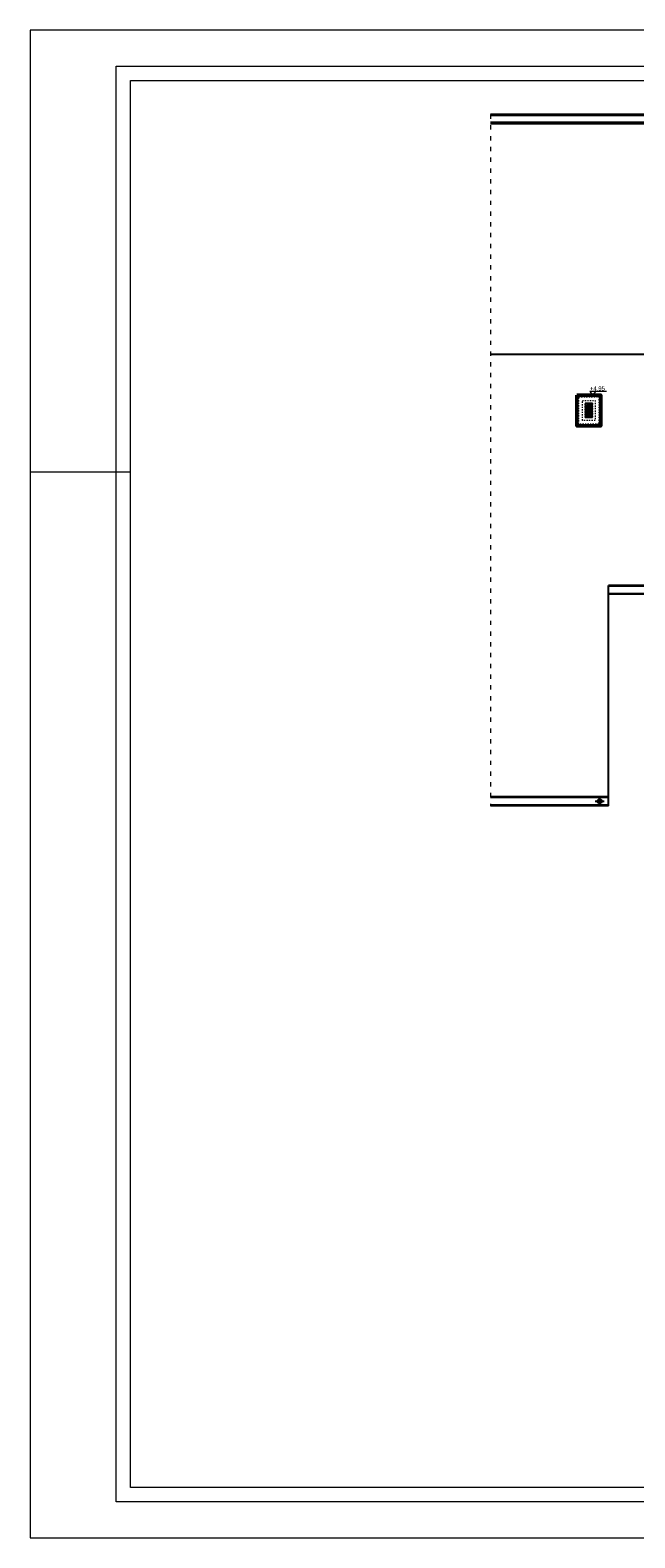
# Model space of a CAD drawing. Header units: millimetres. Extents: x 31175 to 52214, y -18116 to -5516.
# Tile 1 of 155: x 31175 to 32858, y -18116 to -13916. Entities that reach past the tile are written whole.
import ezdxf

# ---------------------------------------------------------------- set-up
doc = ezdxf.new("R2010")
doc.units = ezdxf.units.MM
doc.linetypes.add('3', pattern=[1, 0.5, -0.5])
doc.linetypes.add('ACAD_ISO03W100', pattern=[30, 12, -18])
for name, color, linetype, lineweight in [('A-ciekie', 161, 'Continuous', 9), ('A-opis', 130, 'Continuous', 9), ('A_SCIANA_ISTN', 253, 'Continuous', 25), ('A_SCIANA_PROJ_KONSTRUKCJA', 3, 'Continuous', 50)]:
    doc.layers.add(name, color=color, linetype=linetype, lineweight=lineweight)
doc.layers.add('r-ramka', color=7, linetype='Continuous', lineweight=0, true_color=0x727169)
doc.styles.get("Standard").update_dxf_attribs({"font": 'ARIALN.TTF'})

# ---------------------------------------------------------------- blocks, each defined once
blk = doc.blocks.new('*U658')
at = {"layer": 'A-ciekie'}
blk.add_open_spline([(-1.9, -4), (-0.4, 0.8), (1.4, 6.2), (1.9, 2.1), (1.8, 1.9)], degree=3, knots=[0, 0, 0, 0, 7.892794, 8.923896, 8.923896, 8.923896, 8.923896], dxfattribs=at)
blk = doc.blocks.new('*U659')
at = {"layer": 'A-ciekie', "color": 0, "linetype": 'ByBlock', "lineweight": -2, "transparency": 16777216}
for p, rotation in [((3175.6, -17443.7), 120), ((3175.8, -17442.1), 99.99999999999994), ((3176.4, -17440.7), 79.99999999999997), ((3176, -17445.2), 139.9999999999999), ((3177.6, -17439.7), 59.99999999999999), ((3176.9, -17446.5), 160), ((3179, -17439), 39.99999999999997), ((3178.1, -17447.4), 180), ((3179.6, -17447.8), 199.9999999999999), ((3180.5, -17438.9), 19.99999999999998), ((3181.2, -17447.7), 219.9999999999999), ((3182.6, -17447), 239.9999999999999), ((3183.7, -17445.9), 259.9999999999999), ((3183.3, -17440.2), 339.9999999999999), ((3184.1, -17441.5), 319.9999999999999), ((3184.5, -17443), 299.9999999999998), ((3184.4, -17444.6), 279.9999999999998)]:
    blk.add_blockref('*U658', p, dxfattribs=dict(at, rotation=rotation))
blk.add_blockref('*U658', (3182, -17439.3), dxfattribs=at)
blk = doc.blocks.new('nasada1')
at = {"layer": 'A-ciekie'}
for radius in [7, 0.575]:
    blk.add_circle((3180.1, -17443.3), radius, dxfattribs=at)
blk.add_blockref('*U659', (0, 0), dxfattribs=at)

msp = doc.modelspace()

# ---------------------------------------------------------------- linework, layer by layer
for p, q in [((32784, -16051.3), (32456.4, -16051.3)), ((32747, -16063.8), (32772, -16063.8)), ((32759.5, -16076.3), (32759.5, -16051.3))]:
    msp.add_line(p, q)
msp.add_circle((32759.5, -16063.8), 6.25)
at = {"layer": 'A-ciekie'}
for p, q in [((34331.7, -15465.8), (32784, -15465.8)), ((34331.7, -15484.8), (32784, -15484.8)), ((34331.7, -15487.8), (32784, -15487.8)), ((32784, -16054.3), (32456.4, -16054.3)), ((32456.4, -16073.3), (32784, -16073.3)), ((32456.4, -16076.3), (32784, -16076.3))]:
    msp.add_line(p, q, dxfattribs=at)
for points in [[(32719.5, -14955.1), (32719.5, -14975.1), (32739.5, -14975.1), (32739.5, -14955.1), (32719.5, -14955.1)], [(32739.5, -14955.1), (32719.5, -14975.1)], [(32719.5, -14975.1), (32719.5, -14995.1), (32739.5, -14995.1), (32739.5, -14975.1), (32719.5, -14975.1)], [(32739.5, -14975.1), (32719.5, -14995.1)]]:
    msp.add_lwpolyline(points, dxfattribs=at)
at = {"layer": 'A-ciekie', "linetype": '3', "ltscale": 10}
for points in [[(32719.5, -14955.1), (32719.5, -14975.1), (32739.5, -14975.1), (32739.5, -14955.1), (32719.5, -14955.1)], [(32739.5, -14955.1), (32719.5, -14975.1)], [(32719.5, -14975.1), (32719.5, -14995.1), (32739.5, -14995.1), (32739.5, -14975.1), (32719.5, -14975.1)], [(32739.5, -14975.1), (32719.5, -14995.1)]]:
    msp.add_lwpolyline(points, dxfattribs=at)
at = {"layer": 'A-ciekie'}
for centre in [(32729.5, -14965.1), (32729.5, -14985.1)]:
    msp.add_circle(centre, 7.5, dxfattribs=at)
at = {"layer": 'A-ciekie', "linetype": '3', "ltscale": 10}
for centre in [(32729.5, -14965.1), (32729.5, -14985.1)]:
    msp.add_circle(centre, 7.5, dxfattribs=at)
at = {"layer": 'A-opis', "linetype": 'ACAD_ISO03W100'}
msp.add_lwpolyline([(32456.4, -14150.8), (32456.4, -16076.3)], dxfattribs=at)
at = {"layer": 'A-opis'}
msp.add_lwpolyline([(32779, -14921.9), (32732.7, -14921.9), (32740.8, -14932.1), (32748.9, -14921.9)], dxfattribs=at)
at = {"layer": 'A_SCIANA_ISTN'}
for p, q in [((35233.5, -14150.8), (32456.4, -14150.8)), ((35233.5, -14153.8), (32456.4, -14153.8)), ((35233.5, -14172.8), (32456.4, -14172.8)), ((35233.5, -14175.8), (32456.4, -14175.8)), ((34266.5, -15462.8), (32784, -15462.8)), ((32784, -16076.3), (32784, -15462.8)), ((32456.4, -16051.3), (32784, -16051.3))]:
    msp.add_line(p, q, dxfattribs=at)
for points in [[(32456.4, -14175.8), (35233.5, -14175.8), (35233.5, -15462.8), (34575.5, -15462.8)], [(34217.5, -14819.3), (34217.5, -14819.3), (32456.4, -14819.3)], [(34276.5, -15462.8), (32784, -15462.8)]]:
    msp.add_lwpolyline(points, dxfattribs=at)
at = {"layer": 'A_SCIANA_PROJ_KONSTRUKCJA'}
msp.add_lwpolyline([(32696.5, -14932.1), (32762.5, -14932.1), (32762.5, -15018.1), (32696.5, -15018.1)], close=True, dxfattribs=at)
at = {"layer": 'A_SCIANA_PROJ_KONSTRUKCJA', "linetype": '3', "lineweight": 9, "ltscale": 7}
for points in [[(32701.5, -14937.1), (32757.5, -14937.1), (32757.5, -15013.1), (32701.5, -15013.1)], [(32711.5, -14947.1), (32747.5, -14947.1), (32747.5, -15003.1), (32711.5, -15003.1)], [(32719.5, -14955.1), (32739.5, -14955.1), (32739.5, -14995.1), (32719.5, -14995.1)]]:
    msp.add_lwpolyline(points, close=True, dxfattribs=at)
at = {"layer": 'r-ramka'}
for points in [[(37115.1, -13915.7), (31175.1, -13915.7), (31175.1, -18115.7), (37115.1, -18115.7), (37115.1, -13915.7)], [(31175.1, -15145.7), (31453.9, -15145.7)]]:
    msp.add_lwpolyline(points, dxfattribs=at)
for points in [[(37015.1, -14015.7), (37015.1, -18015.7), (31413.9, -18015.7), (31413.9, -14015.7)], [(36975.1, -14055.7), (36975.1, -17975.7), (31453.9, -17975.7), (31453.9, -14055.7)]]:
    msp.add_lwpolyline(points, close=True, dxfattribs=at)

# ---------------------------------------------------------------- block references
at = {"layer": 'A-ciekie', "xscale": 1.08, "yscale": 1.08, "zscale": 1.08}
for p in [(29295, 3873.7), (29295, 3853.7)]:
    msp.add_blockref('nasada1', p, dxfattribs=at)

# ---------------------------------------------------------------- texts
at = {"layer": 'A-opis', "insert": (32732.7, -14907.9), "char_height": 12, "attachment_point": 1}
msp.add_mtext_dynamic_manual_height_columns('+4,95', width=20.999, gutter_width=60, heights=[0], dxfattribs=at)

doc.saveas('drawing.dxf')
